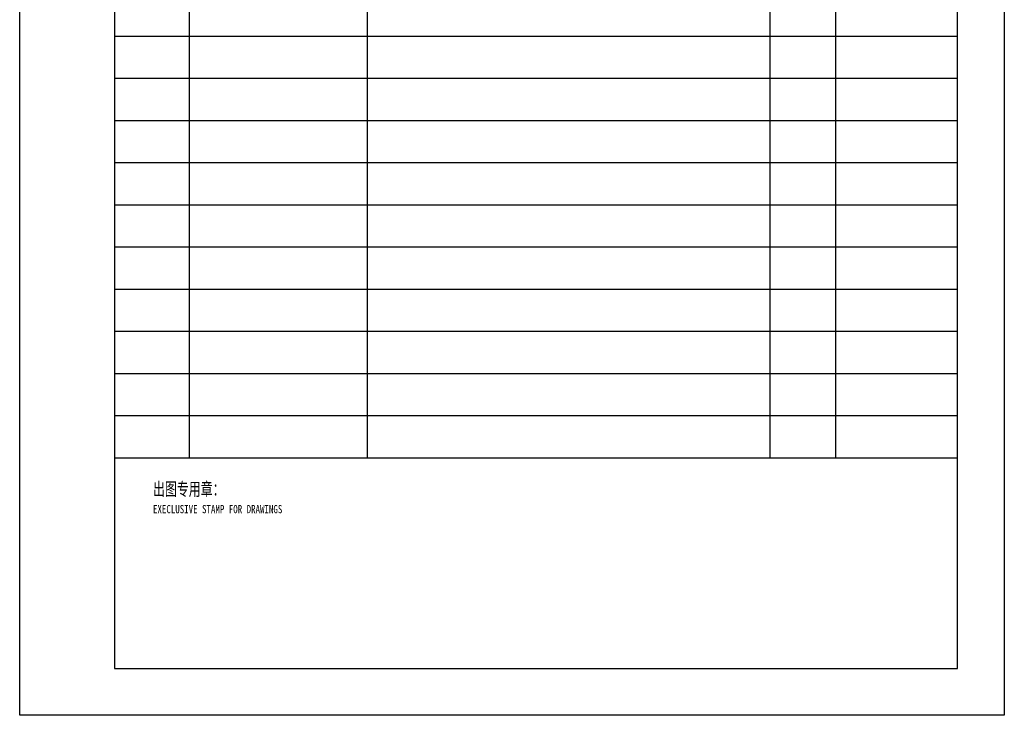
# Model space of a CAD drawing. Extents: x 687841 to 771941, y 252015 to 732780.
# Tile 89 of 98: x 687841 to 708866, y 703080 to 717930. Entities that reach past the tile are written whole.
import ezdxf

# ---------------------------------------------------------------- set-up
doc = ezdxf.new("R2010")
doc.units = 0
doc.header["$LTSCALE"] = 1000
doc.header["$MEASUREMENT"] = 0
doc.layers.add('TK', color=7, linetype='CONTINUOUS')
doc.layers.add('图框', color=4, linetype='CONTINUOUS')
doc.styles.add('TKHZ1', font='txt', dxfattribs={"width": 0.8})

msp = doc.modelspace()

# ---------------------------------------------------------------- linework, layer by layer
at = {"layer": '图框'}
for p, q in [((689865.8, 732079.8), (689865.8, 704079.8)), ((707865.8, 704079.8), (707865.8, 732079.8)), ((691465.8, 708579.8), (691465.8, 728279.8)), ((695265.8, 713079.8), (695265.8, 728279.8)), ((703865.8, 708579.8), (703865.8, 728279.8)), ((705265.8, 708579.8), (705265.8, 728279.8)), ((689865.8, 717579.8), (707865.8, 717579.8)), ((689865.8, 716679.8), (707865.8, 716679.8)), ((689865.8, 715779.8), (707865.8, 715779.8)), ((689865.8, 714879.8), (707865.8, 714879.8)), ((689865.8, 713979.8), (707865.8, 713979.8)), ((695265.8, 708579.8), (695265.8, 713514.8)), ((689865.8, 713079.8), (707865.8, 713079.8)), ((689865.8, 712179.8), (707865.8, 712179.8)), ((689865.8, 711279.8), (707865.8, 711279.8)), ((689865.8, 710379.8), (707865.8, 710379.8)), ((689865.8, 709479.8), (707865.8, 709479.8)), ((689865.8, 708579.8), (707865.8, 708579.8)), ((689865.8, 704079.8), (707865.8, 704079.8))]:
    msp.add_line(p, q, dxfattribs=at)
msp.add_lwpolyline([(687840.8, 732779.8), (708865.8, 732779.8), (708865.8, 703079.8), (687840.8, 703079.8)], close=True, dxfattribs=at)

# ---------------------------------------------------------------- texts
at = {"layer": 'TK', "color": 0, "style": 'TKHZ1'}
for s, height, width, p in [('出图专用章：', 280, 0.7, (690687, 707769.1)), ('EXECLUSIVE STAMP FOR DRAWINGS', 175, 0.8, (690687, 707394.1))]:
    msp.add_text(s, height=height, dxfattribs=dict(at, width=width)).set_placement(p)

doc.saveas('drawing.dxf')
